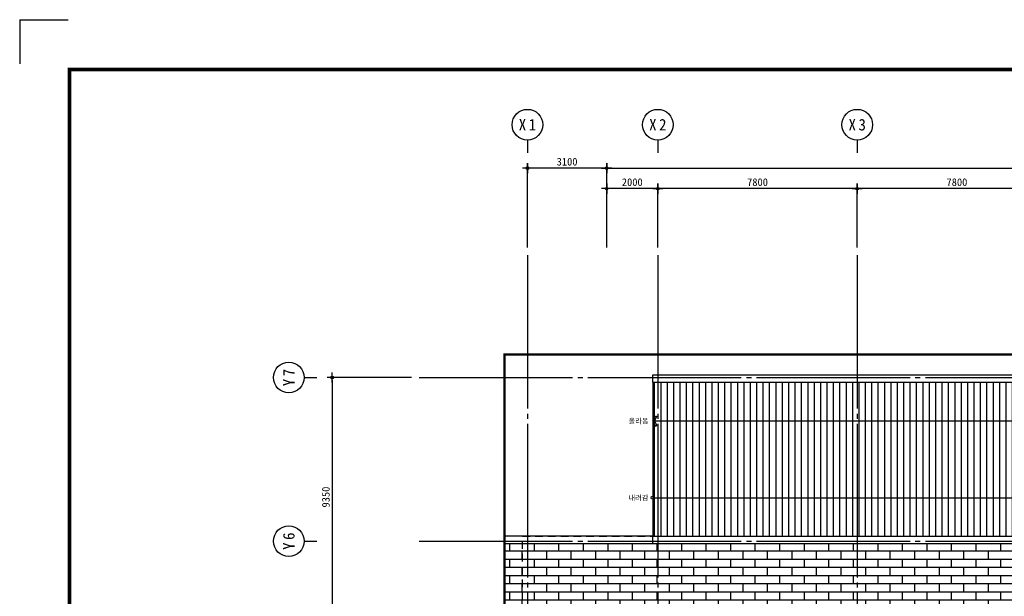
# Model space of a CAD drawing. Header units: millimetres. Extents: x 3753571 to 3837671, y -5256172 to -5196772.
# Tile 5 of 10: x 3753571 to 3792088, y -5219319 to -5196772. Entities that reach past the tile are written whole.
import ezdxf
from ezdxf.enums import TextEntityAlignment as Align

# ---------------------------------------------------------------- set-up
doc = ezdxf.new("R2010")
doc.units = ezdxf.units.MM
doc.header["$MEASUREMENT"] = 0
for name, pattern in [('ACAD_ISO05W100', [34, 24, -3, 0.5, -3, 0.5, -3]), ('CEN', [66, 60, -2, 2, -2]), ('HID', [5, 3, -2])]:
    doc.linetypes.add(name, pattern=pattern)
doc.layers.get('0').update_dxf_attribs({"linetype": 'CONTINUOUS'})
doc.layers.get('DEFPOINTS').update_dxf_attribs({"linetype": 'CONTINUOUS'})
for name, color, linetype in [('3', 3, 'CONTINUOUS'), ('A_GE_FORM', 7, 'CONTINUOUS'), ('CEN', 13, 'CEN'), ('DI', 1, 'CONTINUOUS'), ('DIM', 7, 'CONTINUOUS'), ('EL2', 3, 'CONTINUOUS'), ('EL3', 7, 'CONTINUOUS'), ('HA1', 8, 'CONTINUOUS'), ('HI', 4, 'HID'), ('PR', 3, 'ACAD_ISO05W100'), ('SY', 1, 'CONTINUOUS'), ('TE1', 3, 'CONTINUOUS')]:
    doc.layers.add(name, color=color, linetype=linetype)
doc.styles.add('GHS', font='txt')
doc.styles.add('HY울릉도 L', font='txt')
doc.styles.add('SDP-S', font='txt')
doc.styles.add('돋움체', font='txt')
doc.dimstyles.new('SMDI-3', dxfattribs={"dimtxt": 3, "dimasz": 1, "dimexe": 2, "dimexo": 3, "dimgap": 1, "dimtad": 1, "dimdsep": 46, "dimtxsty": 'HY울릉도 L', "dimblk": 'Z_DOT', "dimcen": 2.5, "dimdle": 1.5, "dimclrd": 1, "dimclre": 1, "dimclrt": 2, "dimadec": 0, "dimazin": 0, "dimtfac": 1, "dimtix": 1, "dimtmove": 2, "dimatfit": 3, "dimldrblk": 'Z_DOT', "dimfxl": 0, "dimtvp": 1, "dimtolj": 1, "dimtzin": 0, "dimarcsym": 0})

# ---------------------------------------------------------------- blocks, each defined once
blk = doc.blocks.new('ARROW1')
for p, q in [((0, 0), (0.286, 0.501)), ((0, 0), (0.286, -0.501)), ((0.165, 0), (0.41, 0.429)), ((0.165, 0), (0.41, -0.429)), ((0.286, 0.501), (0.41, 0.43)), ((0.286, -0.501), (0.41, -0.43))]:
    blk.add_line(p, q)
blk = doc.blocks.new('sheet _서영')
at = {"layer": 'A_GE_FORM'}
for q in [(-362689.99, -1058481.68), (-362689.99, -1058481.68), (-362670.99, -1058464.44)]:
    blk.add_line((-362689.99, -1058464.44), q, dxfattribs=at)
at = {"layer": 'A_GE_FORM', "const_width": 1.5}
blk.add_lwpolyline([(-361868.49, -1059038.93), (-362670.49, -1059038.93), (-362670.49, -1058483.93), (-361868.49, -1058483.93)], close=True, dxfattribs=at)
blk = doc.blocks.new('Z_DOT')
at = {"layer": 'DIM', "color": 1, "ltscale": 3}
for p, q in [((-2, 0), (2, 0)), ((0, -2), (0, 2))]:
    blk.add_line(p, q, dxfattribs=at)
for radius in [0.5, 0.25]:
    blk.add_circle((0, 0), radius, dxfattribs=at)
blk = doc.blocks.new('*D19')
at = {"layer": 'DEFPOINTS', "color": 0, "ltscale": 3, "transparency": 16777216}
for p in [(3811734, -5202577), (3776534, -5205977), (3811734, -5205977)]:
    blk.add_point(p, dxfattribs=at)
at = {"layer": 'DIM', "color": 1, "lineweight": -2, "ltscale": 3, "transparency": 16777216}
for p, q in [((3776534, -5205677), (3776534, -5202377)), ((3811734, -5205677), (3811734, -5202377)), ((3776634, -5202577), (3811634, -5202577))]:
    blk.add_line(p, q, dxfattribs=at)
at = {"layer": 'DIM', "color": 1, "lineweight": -2, "ltscale": 3, "transparency": 16777216, "xscale": 100, "yscale": 100, "zscale": 100, "rotation": 180}
blk.add_blockref('Z_DOT', (3776534, -5202577), dxfattribs=at)
at = {"layer": 'DIM', "color": 1, "lineweight": -2, "ltscale": 3, "transparency": 16777216, "xscale": 100, "yscale": 100, "zscale": 100}
blk.add_blockref('Z_DOT', (3811734, -5202577), dxfattribs=at)
at = {"layer": 'DIM', "color": 2, "ltscale": 3, "transparency": 16777216, "insert": (3794134, -5202327), "char_height": 300, "attachment_point": 5, "style": 'SDP-S'}
blk.add_mtext('\\A1;35200', dxfattribs=at)
blk = doc.blocks.new('CCS111')
blk.add_line((0, 8), (0, 3))
blk.add_circle((0, 14), 6)
at = {"color": 3, "style": 'GHS'}
for tag, p in [('X', (-2.45, 14.02)), ('1', (1.44, 14.02))]:
    blk.add_attdef(tag, text='', height=4.5, dxfattribs=at).set_placement(p, align=Align.MIDDLE_CENTER)
blk = doc.blocks.new('*D23')
at = {"layer": 'DEFPOINTS', "color": 0, "ltscale": 3, "transparency": 16777216}
for p in [(3786334, -5203377), (3786334, -5205977), (3794134, -5205977)]:
    blk.add_point(p, dxfattribs=at)
at = {"layer": 'DIM', "color": 1, "lineweight": -2, "ltscale": 3, "transparency": 16777216}
for p, q in [((3786334, -5205677), (3786334, -5203177)), ((3794134, -5205677), (3794134, -5203177)), ((3794034, -5203377), (3786434, -5203377))]:
    blk.add_line(p, q, dxfattribs=at)
at = {"layer": 'DIM', "color": 1, "lineweight": -2, "ltscale": 3, "transparency": 16777216, "xscale": 100, "yscale": 100, "zscale": 100, "rotation": 180}
blk.add_blockref('Z_DOT', (3786334, -5203377), dxfattribs=at)
at = {"layer": 'DIM', "color": 1, "lineweight": -2, "ltscale": 3, "transparency": 16777216, "xscale": 100, "yscale": 100, "zscale": 100}
blk.add_blockref('Z_DOT', (3794134, -5203377), dxfattribs=at)
at = {"layer": 'DIM', "color": 2, "ltscale": 3, "transparency": 16777216, "insert": (3790234, -5203127), "char_height": 300, "attachment_point": 5, "style": 'SDP-S'}
blk.add_mtext('\\A1;7800', dxfattribs=at)
blk = doc.blocks.new('*D24')
at = {"layer": 'DEFPOINTS', "color": 0, "ltscale": 3, "transparency": 16777216}
for p in [(3778534, -5203377), (3778534, -5205977), (3786334, -5205977)]:
    blk.add_point(p, dxfattribs=at)
at = {"layer": 'DIM', "color": 1, "lineweight": -2, "ltscale": 3, "transparency": 16777216}
for p, q in [((3778534, -5205677), (3778534, -5203177)), ((3786334, -5205677), (3786334, -5203177)), ((3786234, -5203377), (3778634, -5203377))]:
    blk.add_line(p, q, dxfattribs=at)
at = {"layer": 'DIM', "color": 1, "lineweight": -2, "ltscale": 3, "transparency": 16777216, "xscale": 100, "yscale": 100, "zscale": 100, "rotation": 180}
blk.add_blockref('Z_DOT', (3778534, -5203377), dxfattribs=at)
at = {"layer": 'DIM', "color": 1, "lineweight": -2, "ltscale": 3, "transparency": 16777216, "xscale": 100, "yscale": 100, "zscale": 100}
blk.add_blockref('Z_DOT', (3786334, -5203377), dxfattribs=at)
at = {"layer": 'DIM', "color": 2, "ltscale": 3, "transparency": 16777216, "insert": (3782434, -5203127), "char_height": 300, "attachment_point": 5, "style": 'SDP-S'}
blk.add_mtext('\\A1;7800', dxfattribs=at)
blk = doc.blocks.new('*D25')
at = {"layer": 'DEFPOINTS', "color": 0, "ltscale": 3, "transparency": 16777216}
for p in [(3776534, -5203377), (3776534, -5205977), (3778534, -5205977)]:
    blk.add_point(p, dxfattribs=at)
at = {"layer": 'DIM', "color": 1, "lineweight": -2, "ltscale": 3, "transparency": 16777216}
for p, q in [((3776534, -5205677), (3776534, -5203177)), ((3778534, -5205677), (3778534, -5203177)), ((3778434, -5203377), (3776634, -5203377))]:
    blk.add_line(p, q, dxfattribs=at)
at = {"layer": 'DIM', "color": 1, "lineweight": -2, "ltscale": 3, "transparency": 16777216, "xscale": 100, "yscale": 100, "zscale": 100, "rotation": 180}
blk.add_blockref('Z_DOT', (3776534, -5203377), dxfattribs=at)
at = {"layer": 'DIM', "color": 1, "lineweight": -2, "ltscale": 3, "transparency": 16777216, "xscale": 100, "yscale": 100, "zscale": 100}
blk.add_blockref('Z_DOT', (3778534, -5203377), dxfattribs=at)
at = {"layer": 'DIM', "color": 2, "ltscale": 3, "transparency": 16777216, "insert": (3777534, -5203127), "char_height": 300, "attachment_point": 5, "style": 'SDP-S'}
blk.add_mtext('\\A1;2000', dxfattribs=at)
blk = doc.blocks.new('*D27')
at = {"layer": 'DEFPOINTS', "color": 0, "ltscale": 3, "transparency": 16777216}
for p in [(3769199, -5210763), (3765799, -5220113), (3769199, -5220113)]:
    blk.add_point(p, dxfattribs=at)
at = {"layer": 'DIM', "color": 1, "lineweight": -2, "ltscale": 3, "transparency": 16777216}
for p, q in [((3768899, -5210763), (3765599, -5210763)), ((3765799, -5210863), (3765799, -5220013)), ((3768899, -5220113), (3765599, -5220113))]:
    blk.add_line(p, q, dxfattribs=at)
at = {"layer": 'DIM', "color": 1, "lineweight": -2, "ltscale": 3, "transparency": 16777216, "xscale": 100, "yscale": 100, "zscale": 100}
for p, rotation in [((3765799, -5210763), 90), ((3765799, -5220113), 270)]:
    blk.add_blockref('Z_DOT', p, dxfattribs=dict(at, rotation=rotation))
at = {"layer": 'DIM', "color": 2, "ltscale": 3, "transparency": 16777216, "insert": (3765549, -5215438), "char_height": 300, "attachment_point": 5, "rotation": 90, "style": 'SDP-S'}
blk.add_mtext('\\A1;9350', dxfattribs=at)
blk = doc.blocks.new('*D40')
at = {"layer": 'DEFPOINTS', "color": 0, "ltscale": 3, "transparency": 16777216}
for p in [(3773434, -5202577), (3773434, -5205977), (3776534, -5205977)]:
    blk.add_point(p, dxfattribs=at)
at = {"layer": 'DIM', "color": 1, "lineweight": -2, "ltscale": 3, "transparency": 16777216}
for p, q in [((3773434, -5205677), (3773434, -5202377)), ((3776534, -5205677), (3776534, -5202377)), ((3776434, -5202577), (3773534, -5202577))]:
    blk.add_line(p, q, dxfattribs=at)
at = {"layer": 'DIM', "color": 1, "lineweight": -2, "ltscale": 3, "transparency": 16777216, "xscale": 100, "yscale": 100, "zscale": 100, "rotation": 180}
blk.add_blockref('Z_DOT', (3773434, -5202577), dxfattribs=at)
at = {"layer": 'DIM', "color": 1, "lineweight": -2, "ltscale": 3, "transparency": 16777216, "xscale": 100, "yscale": 100, "zscale": 100}
blk.add_blockref('Z_DOT', (3776534, -5202577), dxfattribs=at)
at = {"layer": 'DIM', "color": 2, "ltscale": 3, "transparency": 16777216, "insert": (3774984, -5202327), "char_height": 300, "attachment_point": 5, "style": 'SDP-S'}
blk.add_mtext('\\A1;3100', dxfattribs=at)

msp = doc.modelspace()

# ---------------------------------------------------------------- hatches: boundary and pattern name
at = {"layer": 'HA1'}
h = msp.add_hatch(dxfattribs=at)
h.set_pattern_fill('ANSI31', color=256, scale=2000, angle=45)
h.set_pattern_definition([(90, (3154408.88, -4302406.64), (-250, 0), [])])
h.paths.add_polyline_path([(3778534.29, -5210962.953), (3778334.29, -5210962.953), (3778334.29, -5216962.953), (3778534.29, -5216962.953)])
h.paths.add_polyline_path([(3786334.29, -5210962.953), (3778534.29, -5210962.953), (3778534.29, -5216962.953), (3786334.29, -5216962.953)])
h.paths.add_polyline_path([(3794134.29, -5210962.953), (3786334.29, -5210962.953), (3786334.29, -5216962.953), (3794134.29, -5216962.953)])
h.paths.add_polyline_path([(3801634.29, -5210962.953), (3794134.29, -5210962.953), (3794134.29, -5216962.953), (3801634.29, -5216962.953)])
at = {"layer": 'HA1', "ltscale": 1000}
h = msp.add_hatch(dxfattribs=at)
h.set_pattern_fill('AR-BRSTD', color=256, scale=120)
h.set_pattern_definition([(0, (2862666.85, -4093561.58), (0, 320.04), []), (90, (2862666.85, -4093561.6), (-480, 320.04), [320.04, -320.04])])
h.paths.add_polyline_path([(3778334.29, -5217262.953), (3772534.29, -5217262.953), (3772534.29, -5221037.953), (3776259.29, -5221037.953), (3776259.29, -5242387.953), (3772534.29, -5242387.953), (3772534.29, -5247162.953), (3815734.29, -5247162.953), (3815734.29, -5217262.953), (3802234.29, -5217262.953)])
h.paths.add_polyline_path([(3810809.29, -5221037.953), (3810809.29, -5242387.953), (3792209.289, -5242387.953), (3792209.289, -5243887.952), (3789234.29, -5243887.953), (3789234.29, -5242387.953), (3777459.29, -5242387.953), (3777459.29, -5221037.953)], flags=16)
h.paths.add_polyline_path([(3786634.29, -5221662.953), (3786634.29, -5222562.953), (3786034.29, -5222562.953), (3786034.29, -5221662.953)], flags=0)
h.paths.add_polyline_path([(3793834.29, -5221662.953), (3794434.29, -5221662.953), (3794434.29, -5222562.953), (3793934.29, -5222562.953), (3793934.29, -5226662.953), (3794434.29, -5226662.953), (3794434.29, -5226762.953), (3793834.29, -5226762.953), (3793834.29, -5222562.953)], flags=0)
h.paths.add_polyline_path([(3778834.29, -5221662.953), (3778834.29, -5222562.953), (3778234.29, -5222562.953), (3778234.29, -5221662.953)], flags=0)
h.paths.add_polyline_path([(3785084.29, -5228562.953), (3789334.29, -5228562.953), (3789334.29, -5229562.953), (3789234.29, -5229562.953), (3789134.29, -5229562.953), (3789134.29, -5230862.953), (3789234.29, -5230862.953), (3789334.29, -5230862.953), (3789334.29, -5232562.953), (3789234.29, -5232562.953), (3789134.29, -5232562.953), (3789134.29, -5233862.953), (3789234.29, -5233862.953), (3789334.29, -5233862.953), (3789334.29, -5234862.953), (3785084.29, -5234862.953)], flags=0)
h.paths.add_polyline_path([(3789304.29, -5228592.953), (3789304.29, -5229532.953), (3789234.29, -5229532.953), (3789234.29, -5228662.953), (3786534.29, -5228662.953), (3786534.29, -5234762.953), (3789234.29, -5234762.953), (3789234.29, -5233892.953), (3789304.29, -5233892.953), (3789304.29, -5234832.953), (3784864.29, -5234832.953), (3784864.29, -5231942.953), (3784934.29, -5231942.953), (3784934.29, -5234762.953), (3786534.29, -5234762.953), (3786534.29, -5228662.953), (3784934.29, -5228662.953), (3784934.29, -5231132.953), (3784864.29, -5231132.953), (3784864.29, -5228592.953)], flags=0)
h.paths.add_polyline_path([(3782889.29, -5228562.953), (3782934.29, -5228562.953), (3783084.29, -5228562.953), (3783084.29, -5229982.953), (3782984.29, -5229982.953), (3782889.29, -5229982.953), (3782889.29, -5231082.953), (3782984.29, -5231082.953), (3783084.29, -5231082.953), (3783084.29, -5232342.953), (3782984.29, -5232342.953), (3782889.29, -5232342.953), (3782889.29, -5233442.953), (3782993.332, -5233442.953), (3783093.332, -5233442.953), (3783084.29, -5234862.953), (3782889.29, -5234862.953), (3782889.29, -5234762.953), (3778834.29, -5234762.953), (3778134.29, -5234762.953), (3778134.29, -5234262.953), (3778834.29, -5234262.953), (3778834.29, -5234572.953), (3782794.29, -5234572.953), (3782803.332, -5233472.953), (3782889.29, -5233472.953), (3782889.29, -5232342.953), (3782764.29, -5232342.953), (3782764.29, -5231837.953), (3781624.29, -5231837.953), (3781624.29, -5233442.953), (3781474.29, -5233442.953), (3780874.29, -5233442.953), (3780874.29, -5231837.953), (3779409.29, -5231837.953), (3779409.29, -5233037.953), (3779379.29, -5233037.953), (3779259.29, -5233037.953), (3779259.29, -5233007.953, 0.052994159), (3779245.885, -5232881.833), (3778667.054, -5233036.931), (3778659.29, -5233007.953), (3778659.29, -5233037.953), (3778509.29, -5233037.953), (3778359.29, -5233037.953), (3778359.29, -5233007.953, 0.052994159), (3778345.885, -5232881.833), (3777767.054, -5233036.931), (3777759.29, -5233007.953), (3778338.845, -5232852.661), (3778346.61, -5232881.639), (3778345.885, -5232881.833, -0.052994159), (3778359.29, -5233007.953), (3778479.29, -5233007.953), (3778479.29, -5231837.953), (3781474.29, -5231837.953), (3781474.29, -5233442.953), (3781624.29, -5233442.953), (3781624.29, -5231837.953), (3782764.29, -5231837.953), (3782764.29, -5232342.953), (3782889.29, -5232342.953), (3782889.29, -5231082.953), (3782764.29, -5231082.953), (3782764.29, -5231587.953), (3781624.29, -5231587.953), (3781624.29, -5229982.953), (3781474.29, -5229982.953), (3781474.29, -5231587.953), (3778479.29, -5231587.953), (3778479.29, -5231467.953), (3778479.29, -5230417.953), (3778359.29, -5230417.953, -0.052994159), (3778345.885, -5230544.072), (3778346.61, -5230544.266), (3778338.845, -5230573.244), (3777759.29, -5230417.953), (3777609.29, -5230417.953), (3777609.29, -5230387.953), (3777759.29, -5230387.953), (3777759.29, -5230417.953), (3777767.054, -5230388.975), (3778345.885, -5230544.072, 0.052994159), (3778359.29, -5230417.953), (3778359.29, -5230387.953), (3778509.29, -5230387.953), (3778659.29, -5230387.953), (3778659.29, -5230417.953), (3778667.054, -5230388.975), (3779245.885, -5230544.072, 0.052994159), (3779259.29, -5230417.953), (3779259.29, -5230387.953), (3779409.29, -5230387.953), (3779409.29, -5230417.953), (3779409.29, -5231587.953), (3780874.29, -5231587.953), (3780874.29, -5229982.953), (3781474.29, -5229982.953), (3781624.29, -5229982.953), (3781624.29, -5231587.953), (3782764.29, -5231587.953), (3782764.29, -5231082.953), (3782889.29, -5231082.953), (3782889.29, -5229952.953), (3782794.29, -5229952.953), (3782794.29, -5228852.953), (3778834.29, -5228852.953), (3778834.29, -5229162.953), (3778134.29, -5229162.953), (3778134.29, -5228662.953), (3778834.29, -5228662.953), (3782889.29, -5228662.953)], flags=0)
h.paths.add_polyline_path([(3792384.29, -5228562.953), (3795384.29, -5228562.953), (3795384.29, -5231162.953), (3798884.29, -5231162.953), (3798884.29, -5231062.953), (3799334.542, -5231062.953), (3799334.542, -5231162.953), (3795384.29, -5231162.953), (3795384.29, -5234862.953), (3792384.29, -5234862.953)], flags=0)
h.paths.add_polyline_path([(3795854.29, -5228592.953), (3795854.29, -5228662.953), (3792584.29, -5228662.953), (3792584.29, -5234762.953), (3795954.29, -5234762.953), (3795954.29, -5234832.953), (3792414.29, -5234832.953), (3792414.29, -5228592.953)], flags=0)
h.paths.add_polyline_path([(3782984.29, -5231112.953), (3783054.29, -5231112.953), (3783054.29, -5232312.953), (3782984.29, -5232312.953)], flags=0)
h.paths.add_polyline_path([(3789234.29, -5230892.953), (3789304.29, -5230892.953), (3789304.29, -5232532.953), (3789234.29, -5232532.953)], flags=0)
h.paths.add_polyline_path([(3779379.29, -5231467.953), (3779379.29, -5231587.953), (3778509.29, -5231587.953), (3778509.29, -5231467.953)], flags=0)
h.paths.add_polyline_path([(3796914.29, -5228592.953), (3799554.29, -5228592.953), (3799554.29, -5228662.953), (3796914.29, -5228662.953)], flags=0)
h.paths.add_polyline_path([(3801634.29, -5221662.953), (3802234.29, -5221662.953), (3802234.29, -5222562.953), (3801634.29, -5222562.953)], flags=0)
h.paths.add_polyline_path([(3800614.29, -5228592.953), (3802154.29, -5228592.953), (3802154.29, -5228662.953), (3801584.29, -5228662.953), (3801584.29, -5234762.953), (3803184.29, -5234762.953), (3803184.29, -5228662.953), (3802964.29, -5228662.953), (3802964.29, -5228592.953), (3803404.29, -5228592.953), (3803404.29, -5234832.953), (3796764.29, -5234832.953), (3796764.29, -5234762.953), (3801584.29, -5234762.953), (3801584.29, -5228662.953), (3800614.29, -5228662.953)], flags=0)
h.paths.add_polyline_path([(3793834.29, -5236662.953), (3794434.29, -5236662.953), (3794434.29, -5236762.953), (3793934.29, -5236762.953), (3793934.29, -5240862.953), (3794434.29, -5240862.953), (3794434.29, -5241762.953), (3793834.29, -5241762.953), (3793834.29, -5240862.953)], flags=0)
h.paths.add_polyline_path([(3786634.29, -5240862.953), (3786634.29, -5241762.953), (3786034.29, -5241762.953), (3786034.29, -5240862.953)], flags=0)
h.paths.add_polyline_path([(3778834.29, -5240862.953), (3778834.29, -5241762.953), (3778234.29, -5241762.953), (3778234.29, -5240862.953)], flags=0)
h.paths.add_polyline_path([(3809434.29, -5221662.953), (3810034.29, -5221662.953), (3810034.29, -5222562.953), (3809434.29, -5222562.953)], flags=0)
h.paths.add_polyline_path([(3809434.29, -5228662.953), (3810134.29, -5228662.953), (3810134.29, -5229162.953), (3809434.29, -5229162.953)], flags=0)
h.paths.add_polyline_path([(3801634.29, -5240862.953), (3802234.29, -5240862.953), (3802234.29, -5241762.953), (3801634.29, -5241762.953)], flags=0)
h.paths.add_polyline_path([(3809434.29, -5234262.953), (3810134.29, -5234262.953), (3810134.29, -5234762.953), (3809434.29, -5234762.953)], flags=0)
h.paths.add_polyline_path([(3809434.29, -5240862.953), (3810034.29, -5240862.953), (3810034.29, -5241762.953), (3809434.29, -5241762.953)], flags=0)

# ---------------------------------------------------------------- linework, layer by layer
at = {"layer": 'CEN', "ltscale": 100}
for p, q in [((3773434.29, -5205977.477), (3773434.29, -5250325.917)), ((3778534.29, -5205977.477), (3778534.29, -5250325.917)), ((3786334.29, -5205977.477), (3786334.29, -5250325.917)), ((3769198.874, -5210762.953), (3820057.54, -5210762.953)), ((3769198.874, -5217162.953), (3820057.54, -5217162.953))]:
    msp.add_line(p, q, dxfattribs=at)
at = {"layer": 'EL2'}
msp.add_lwpolyline([(3801934.29, -5216962.953), (3801934.29, -5210962.953), (3778334.29, -5210962.953), (3778334.29, -5210662.953), (3802234.29, -5210662.953), (3802234.29, -5217262.953), (3778334.29, -5217262.953), (3778334.29, -5216962.953), (3801934.29, -5216962.953)], dxfattribs=at)
at = {"layer": 'EL3'}
msp.add_line((3778334.29, -5210962.953), (3778334.29, -5216962.953), dxfattribs=at)
at = {"layer": 'HA1', "ltscale": 1000}
for p, q in [((3778334.29, -5216962.953), (3772534.29, -5216962.953)), ((3778334.29, -5217262.953), (3772534.29, -5217262.953))]:
    msp.add_line(p, q, dxfattribs=at)
at = {"layer": 'HI', "ltscale": 100}
msp.add_lwpolyline([(3802234.29, -5216962.953), (3815034.29, -5216962.953), (3815034.29, -5246462.953), (3773234.29, -5246462.953), (3773234.29, -5216962.953), (3802234.29, -5216962.953)], dxfattribs=at)
at = {"layer": 'PR', "ltscale": 100, "const_width": 100}
msp.add_lwpolyline([(3772534.29, -5209862.953), (3815734.29, -5209862.953), (3815734.29, -5247162.953), (3772534.29, -5247162.953)], close=True, dxfattribs=at)
at = {"layer": 'SY'}
for p, q in [((3778399.922, -5212462.953), (3801634.29, -5212462.953)), ((3778399.922, -5215462.953), (3801634.29, -5215462.953))]:
    msp.add_line(p, q, dxfattribs=at)
msp.add_circle((3778334.29, -5215462.953), 62.5, dxfattribs=at)

# ---------------------------------------------------------------- block references
at = {"layer": '3', "xscale": 100, "yscale": 100, "zscale": 100}
msp.add_blockref('sheet _서영', (40022570.4, 100649671.693), dxfattribs=at)
at = {"layer": 'DI'}
ref = msp.add_blockref('CCS111', (3773434.29, -5202277.477), dxfattribs=dict(at, xscale=100, yscale=100, zscale=100))
ref.add_attrib('1', '1', dxfattribs={"layer": '0', "color": 3, "height": 450, "style": '돋움체'}).set_placement((3773628.039, -5200876.682), align=Align.MIDDLE_CENTER)
ref.add_attrib('X', 'X', dxfattribs={"layer": '0', "color": 3, "height": 450, "style": '돋움체'}).set_placement((3773239.085, -5200875.686), align=Align.MIDDLE_CENTER)
ref = msp.add_blockref('CCS111', (3778534.29, -5202277.477), dxfattribs=dict(at, xscale=100, yscale=100, zscale=100))
ref.add_attrib('1', '2', dxfattribs={"layer": '0', "color": 3, "height": 450, "style": '돋움체'}).set_placement((3778728.039, -5200876.682), align=Align.MIDDLE_CENTER)
ref.add_attrib('X', 'X', dxfattribs={"layer": '0', "color": 3, "height": 450, "style": '돋움체'}).set_placement((3778339.085, -5200875.686), align=Align.MIDDLE_CENTER)
ref = msp.add_blockref('CCS111', (3786334.29, -5202277.477), dxfattribs=dict(at, xscale=100, yscale=100, zscale=100))
ref.add_attrib('1', '3', dxfattribs={"layer": '0', "color": 3, "height": 450, "style": '돋움체'}).set_placement((3786528.039, -5200876.682), align=Align.MIDDLE_CENTER)
ref.add_attrib('X', 'X', dxfattribs={"layer": '0', "color": 3, "height": 450, "style": '돋움체'}).set_placement((3786139.085, -5200875.686), align=Align.MIDDLE_CENTER)
ref = msp.add_blockref('CCS111', (3765498.874, -5210762.953), dxfattribs=dict(at, xscale=100, yscale=100, zscale=100, rotation=90))
ref.add_attrib('1', '7', dxfattribs={"layer": '0', "color": 3, "height": 450, "rotation": 90, "style": '돋움체'}).set_placement((3764098.079, -5210569.203), align=Align.MIDDLE_CENTER)
ref.add_attrib('X', 'Y', dxfattribs={"layer": '0', "color": 3, "height": 450, "rotation": 90, "style": '돋움체'}).set_placement((3764097.083, -5210958.157), align=Align.MIDDLE_CENTER)
ref = msp.add_blockref('CCS111', (3765498.874, -5217162.953), dxfattribs=dict(at, xscale=100, yscale=100, zscale=100, rotation=90))
ref.add_attrib('1', '6', dxfattribs={"layer": '0', "color": 3, "height": 450, "rotation": 90, "style": '돋움체'}).set_placement((3764098.079, -5216969.203), align=Align.MIDDLE_CENTER)
ref.add_attrib('X', 'Y', dxfattribs={"layer": '0', "color": 3, "height": 450, "rotation": 90, "style": '돋움체'}).set_placement((3764097.083, -5217358.157), align=Align.MIDDLE_CENTER)
at = {"layer": 'SY', "xscale": -398.7538940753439, "yscale": 398.7538941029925, "zscale": 398.7538940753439, "rotation": 180}
msp.add_blockref('ARROW1', (3778334.289, -5212462.953), dxfattribs=at)

# ---------------------------------------------------------------- texts
at = {"layer": 'TE1', "style": 'SDP-S'}
for s, p in [('올라옴', (3777392.326, -5212566.704)), ('내려감', (3777392.326, -5215566.704))]:
    msp.add_text(s, height=200, dxfattribs=at).set_placement(p)

# ---------------------------------------------------------------- dimensions: what is measured, and where the dimension line sits
at = {"layer": 'DIM', "ltscale": 3}
for base, p1, p2, picture, middle in [((3773434.29, -5202577.477), (3776534.29, -5205977.477), (3773434.29, -5205977.477), '*D40', (3774984.29, -5202327.274)), ((3811734.29, -5202577.477), (3776534.29, -5205977.477), (3811734.29, -5205977.477), '*D19', (3794134.29, -5202327.274)), ((3776534.29, -5203377.477), (3778534.29, -5205977.477), (3776534.29, -5205977.477), '*D25', (3777534.29, -5203127.274)), ((3778534.29, -5203377.477), (3786334.29, -5205977.477), (3778534.29, -5205977.477), '*D24', (3782434.29, -5203127.274)), ((3786334.29, -5203377.477), (3794134.29, -5205977.477), (3786334.29, -5205977.477), '*D23', (3790234.29, -5203127.274))]:
    dim = msp.add_linear_dim(base=base, p1=p1, p2=p2, dimstyle='SMDI-3', override={"dimscale": 100, "dimtxsty": 'SDP-S'}, dxfattribs=at)
    dim.commit()
    dim.dimension.update_dxf_attribs({"geometry": picture, "text_midpoint": middle})
dim = msp.add_linear_dim(base=(3765798.874, -5220112.953), p1=(3769198.874, -5210762.953), p2=(3769198.874, -5220112.953), angle=90, dimstyle='SMDI-3', override={"dimscale": 100, "dimtxsty": 'SDP-S'}, dxfattribs=at)
dim.commit()
dim.dimension.update_dxf_attribs({"geometry": '*D27', "text_midpoint": (3765548.67, -5215437.953)})

doc.saveas('drawing.dxf')
